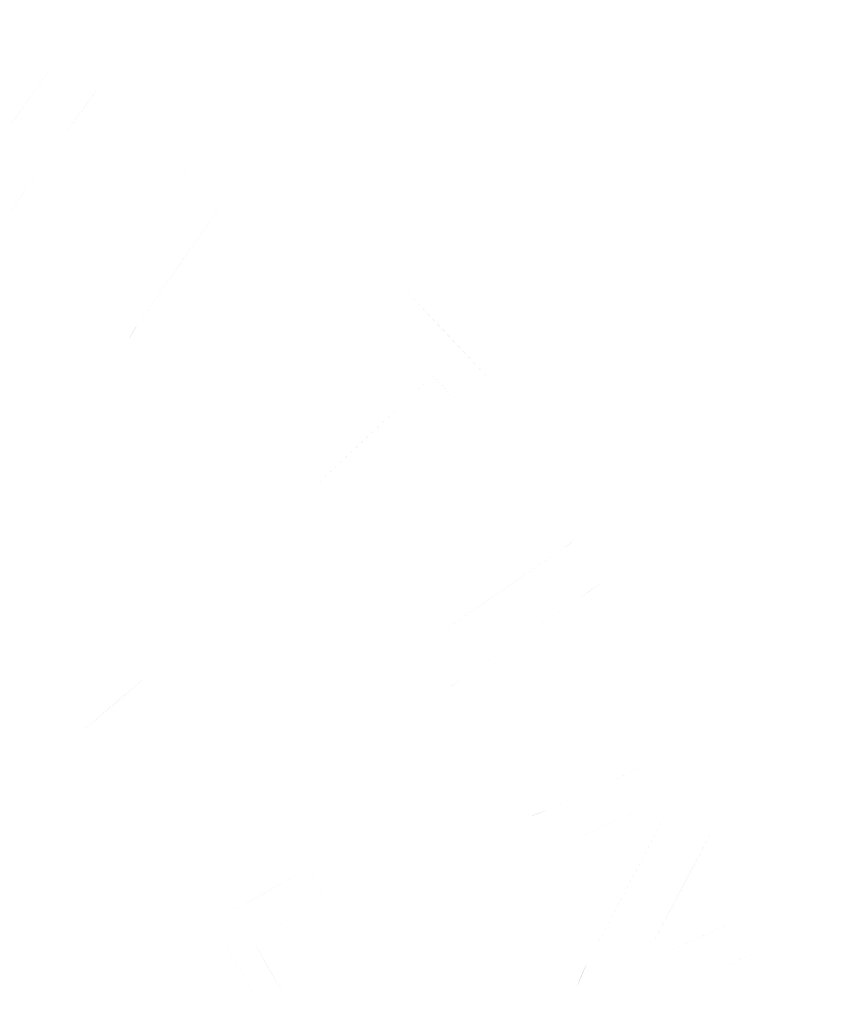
# Model space of a CAD drawing. Header units: inches. Extents: x -5.1 to 19.6, y 0 to 17.7.
# Tile 25 of 25: x 19.242 to 19.623, y 17.163 to 17.629. Entities that reach past the tile are written whole.
import ezdxf

# ---------------------------------------------------------------- set-up
doc = ezdxf.new("R2010")
doc.units = ezdxf.units.IN
doc.header["$MEASUREMENT"] = 0
doc.layers.add('PDF_Solid Fills', color=7, linetype='CONTINUOUS')

msp = doc.modelspace()

# ---------------------------------------------------------------- hatches: boundary and pattern name
at = {"layer": 'PDF_Solid Fills', "transparency": 33554559}
h = msp.add_hatch(color=256, dxfattribs=at)
h.paths.add_polyline_path([(19.29426, 17.60753, 0.00033), (19.26383, 17.62895)], flags=0)
h.paths.add_polyline_path([(19.28122, 17.5998, 0.003487), (19.26214, 17.57361)], flags=0)
h.paths.add_polyline_path([(19.26214, 17.57361, 0.000169), (19.30833, 17.54113)], flags=0)
h.paths.add_polyline_path([(19.31093, 17.54432, 0.00107), (19.32462, 17.56401)], flags=0)
h.paths.add_polyline_path([(19.3413, 17.54726, 0.001025), (19.29749, 17.48497)], flags=0)
h.paths.add_polyline_path([(19.29749, 17.48497, 0.041335), (19.29349, 17.47807)], flags=0)
h.paths.add_polyline_path([(19.29076, 17.46332, 0.000203), (19.26022, 17.4848)], flags=0)
h.paths.add_polyline_path([(19.27599, 17.4948, 0.000145), (19.29824, 17.52626)], flags=0)
h.paths.add_polyline_path([(19.29824, 17.52626, 0.00011), (19.25222, 17.55863)], flags=0)
h.paths.add_polyline_path([(19.25049, 17.55678, 0.001663), (19.23103, 17.52907)], flags=0)
h.paths.add_polyline_path([(19.19487, 17.53078, 0.000518), (19.22545, 17.50928)], flags=0)
h.paths.add_polyline_path([(19.2123, 17.54351, 0.001158), (19.25747, 17.60772)], flags=0)
h = msp.add_hatch(color=256, dxfattribs=at)
h.paths.add_polyline_path([(19.42441, 17.5009, 0.002203), (19.46558, 17.45703)], flags=0)
h.paths.add_polyline_path([(19.47702, 17.44719, 0.000123), (19.45358, 17.43457)], flags=0)
h.paths.add_polyline_path([(19.44977, 17.44682, 0.003405), (19.43737, 17.46076)], flags=0)
h.paths.add_polyline_path([(19.43737, 17.46076, 0.0016), (19.42462, 17.44896)], flags=0)
h.paths.add_polyline_path([(19.379, 17.40623, 0.001242), (19.42462, 17.44896)], flags=0)
h.paths.add_polyline_path([(19.36898, 17.38482, 0.000216), (19.34179, 17.41376)], flags=0)
h.paths.add_polyline_path([(19.34596, 17.41705, 0.00037), (19.34179, 17.41376)], flags=0)
h.paths.add_polyline_path([(19.41819, 17.47436, 0.000148), (19.36191, 17.42167)], flags=0)
h.paths.add_polyline_path([(19.41591, 17.51273, 0.000176), (19.39175, 17.50046)], flags=0)
h = msp.add_hatch(color=256, dxfattribs=at)
h.paths.add_polyline_path([(19.43483, 17.29829, 0.000022), (19.41379, 17.3289)], flags=0)
h.paths.add_polyline_path([(19.43801, 17.33717, 0.001233), (19.49881, 17.37896)], flags=0)
h.paths.add_polyline_path([(19.49881, 17.37896, 0.025174), (19.50404, 17.38296)], flags=0)
h.paths.add_polyline_path([(19.51254, 17.3969, 0.00019), (19.53372, 17.36617)], flags=0)
h.paths.add_polyline_path([(19.51768, 17.36294, 0.011206), (19.50668, 17.35573)], flags=0)
h.paths.add_polyline_path([(19.50668, 17.35573, 0.000323), (19.45129, 17.31767)], flags=0)
h.paths.add_polyline_path([(19.45129, 17.31767, 0.011829), (19.44447, 17.31267)], flags=0)
h = msp.add_hatch(color=256, dxfattribs=at)
h.paths.add_polyline_path([(19.26583, 17.29199, 0.011786), (19.26648, 17.2928)], flags=0)
h.paths.add_polyline_path([(19.26979, 17.29153, 0.001914), (19.26648, 17.2928)], flags=0)
h.paths.add_polyline_path([(19.3031, 17.31953, 0.00369), (19.27096, 17.2921)], flags=0)
h.paths.add_polyline_path([(19.31175, 17.30591, 0.00032), (19.28362, 17.28174)], flags=0)
h = msp.add_hatch(color=256, dxfattribs=at)
h.paths.add_polyline_path([(19.5594, 17.17394, 0.000644), (19.59961, 17.19226)], flags=0)
h.paths.add_polyline_path([(19.51005, 17.18269, 0.040262), (19.50524, 17.17151)], flags=0)
h.paths.add_polyline_path([(19.54982, 17.2579, 0.000659), (19.51005, 17.18269)], flags=0)
h.paths.add_polyline_path([(19.54847, 17.2613, 0.000765), (19.49747, 17.23838)], flags=0)
h.paths.add_polyline_path([(19.46472, 17.25228, 0.000106), (19.47907, 17.22053)], flags=0)
h.paths.add_polyline_path([(19.4827, 17.25201, 0.03214), (19.49105, 17.25517)], flags=0)
h.paths.add_polyline_path([(19.49105, 17.25517, 0.000486), (19.55661, 17.28465)], flags=0)
h.paths.add_polyline_path([(19.58605, 17.27469, 0.000079), (19.57384, 17.30169)], flags=0)
h.paths.add_polyline_path([(19.57026, 17.24736, 0.002139), (19.53984, 17.18955)], flags=0)
h.paths.add_polyline_path([(19.53984, 17.18955, 0.004593), (19.53674, 17.18342)], flags=0)
h.paths.add_polyline_path([(19.5407, 17.1848, 0.000886), (19.59126, 17.20757)], flags=0)
h.paths.add_polyline_path([(19.6084, 17.2249, 0.000018), (19.62272, 17.19313)], flags=0)
at = {"layer": 'PDF_Solid Fills', "true_color": 0xffffff, "transparency": 33554559}
h = msp.add_hatch(color=7, dxfattribs=at)
h.paths.add_polyline_path([(19.32798, 17.26399, 0.000294), (19.33686, 17.27037)], flags=0)
h.paths.add_polyline_path([(19.32798, 17.26399, 0.000423), (19.33634, 17.25235)], flags=0)
at = {"layer": 'PDF_Solid Fills', "transparency": 33554559}
h = msp.add_hatch(color=256, dxfattribs=at)
h.paths.add_polyline_path([(19.35172, 17.19403, 0.004569), (19.36682, 17.16755)], flags=0)
h.paths.add_polyline_path([(19.33466, 17.19928, 0.000844), (19.35503, 17.16332)], flags=0)
h.paths.add_polyline_path([(19.34239, 17.20743, 0.002733), (19.37136, 17.22388)], flags=0)
h.paths.add_polyline_path([(19.37676, 17.22993, 0.008541), (19.3752, 17.23057)], flags=0)
h.paths.add_polyline_path([(19.38764, 17.21078, 0.00081), (19.37676, 17.22993)], flags=0)
h.paths.add_polyline_path([(19.37905, 17.2097, 0.000782), (19.35534, 17.19628)], flags=0)

doc.saveas('drawing.dxf')
